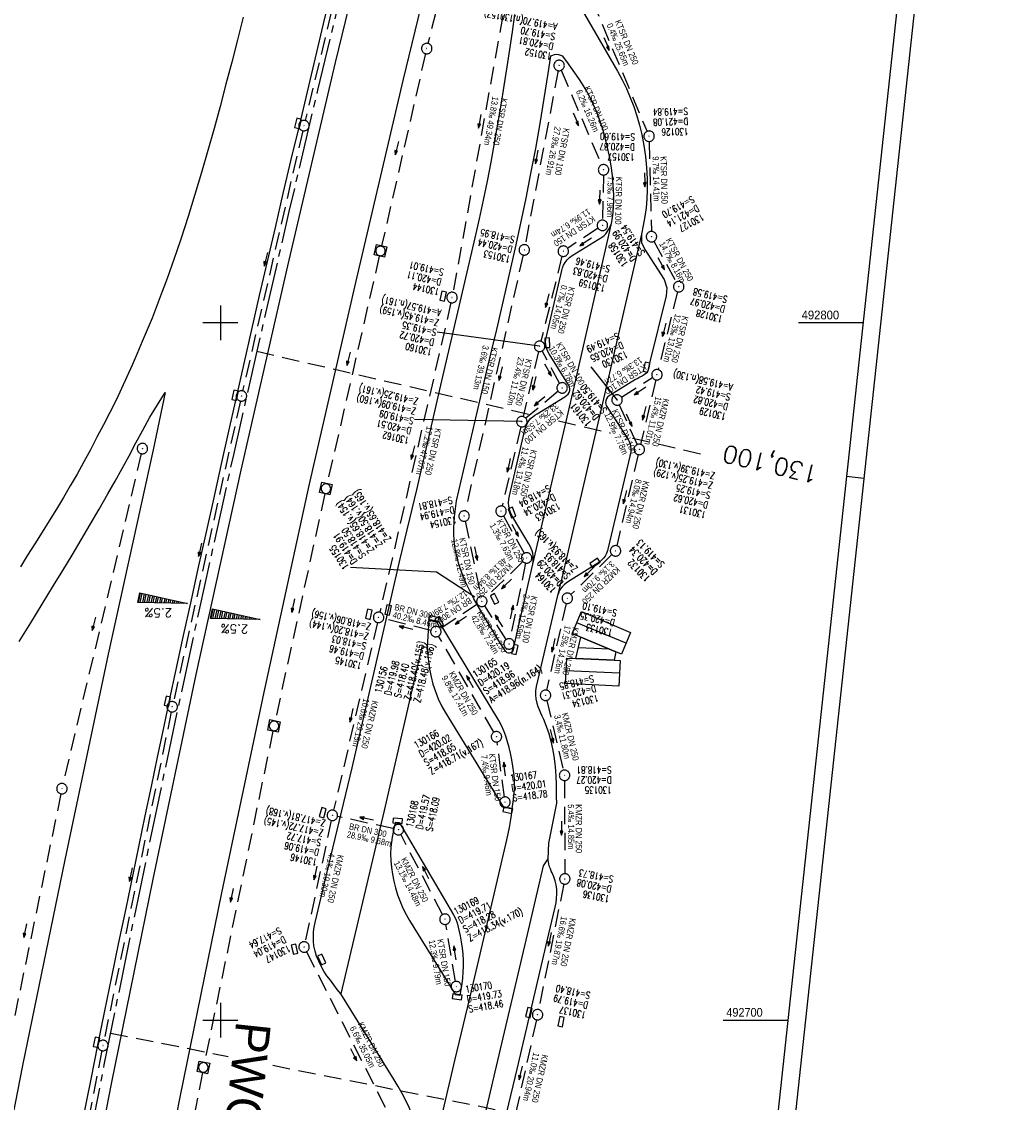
# Model space of a CAD drawing. Header units: millimetres. Extents: x 508849 to 509113, y 492318 to 492995.
# Tile 7 of 9: x 508971 to 509113, y 492688 to 492843. Entities that reach past the tile are written whole.
import ezdxf
from ezdxf.enums import TextEntityAlignment as Align

# ---------------------------------------------------------------- set-up
doc = ezdxf.new("R2010")
doc.units = ezdxf.units.MM
doc.header["$LTSCALE"] = 10
for name, pattern in [('ACHSE', [5.5, 4, -0.5, 0.5, -0.5]), ('LT00', [0]), ('LT17', [0.15, 0.1, -0.05]), ('STRICHLINIE2', [0.375, 0.25, -0.125])]:
    doc.linetypes.add(name, pattern=pattern)
for name, color, linetype in [('-BESCH', 7, 'STRICHLINIE2'), ('-BKAN004', 140, 'LT00'), ('-BSCH004', 5, 'LT00'), ('-Halt-Pfeil', 4, 'LT00'), ('A-TEXT-KILOMETER', 30, 'LT17'), ('AS-BESCHRIFT', 152, 'Continuous'), ('AX-020', 250, 'ACHSE'), ('DFK_BEB_SCHR', 254, 'LT00'), ('DFK_BEBAUUNG', 250, 'LT00'), ('QUER_OST', 11, 'LT00'), ('QUER_WEST', 11, 'LT00'), ('RAHMEN', 250, 'Continuous'), ('V_AFBR_BAB', 250, 'LT00'), ('V_BFBR_BAB', 250, 'LT00'), ('V_KA_MULD', 182, 'LT00'), ('V_KA_PRUF', 182, 'LT00'), ('V_LAGEPLAN', 1, 'LT00'), ('V_RASTER', 250, 'LT00'), ('V_SINKK', 182, 'LT00')]:
    doc.layers.add(name, color=color, linetype=linetype)
doc.styles.add('Haltungsbeschriftung', font='ARIAL.TTF', dxfattribs={"width": 0.75})
doc.styles.add('Kilometrierung', font='romans.shx')
doc.styles.add('ROMANS', font='romans.shx', dxfattribs={"width": 0.8})
doc.styles.add('schachtbeschriftung', font='romans.shx', dxfattribs={"width": 0.75, "height": 0.2})
doc.styles.add('UNIR-O', font='unir_o.shx', dxfattribs={"height": 2.5})

# ---------------------------------------------------------------- blocks, each defined once
blk = doc.blocks.new('SYMB0003')
at = {"color": 0, "linetype": 'ByBlock'}
for p, q in [((-0.015712, 0), (0.010166, 0.012015)), ((0, -0.021257), (-0.015712, 0)), ((0.010166, 0.012015), (0, -0.021257))]:
    blk.add_line(p, q, dxfattribs=at)
for points in [[(-0.031395, 0.499013), (-0.093691, 0.491144), (-0.154509, 0.475528), (-0.21289, 0.452414), (-0.267913, 0.422164), (-0.318712, 0.385257), (-0.364484, 0.342274), (-0.404509, 0.293893), (-0.438154, 0.240877), (-0.464888, 0.184062), (-0.484292, 0.124345), (-0.496058, 0.062667), (-0.5, 0)], [(-0.5, 0), (-0.496058, -0.062667), (-0.484292, -0.124345), (-0.464888, -0.184062), (-0.438154, -0.240877), (-0.404509, -0.293893), (-0.364485, -0.342274), (-0.318712, -0.385257), (-0.267914, -0.422164), (-0.21289, -0.452414), (-0.154509, -0.475529), (-0.093691, -0.491144), (-0.031395, -0.499014), (0.031395, -0.499014)], [(0.5, 0), (0.496057, 0.062667), (0.484292, 0.124345), (0.464888, 0.184062), (0.438153, 0.240877), (0.404509, 0.293893), (0.364484, 0.342274), (0.318712, 0.385257), (0.267913, 0.422164), (0.21289, 0.452414), (0.154509, 0.475528), (0.093691, 0.491144), (0.031395, 0.499013), (-0.031395, 0.499013)], [(0.031395, -0.499014), (0.093691, -0.491144), (0.154509, -0.475529), (0.21289, -0.452414), (0.267914, -0.422164), (0.318712, -0.385257), (0.364485, -0.342274), (0.404509, -0.293893), (0.438154, -0.240877), (0.464889, -0.184062), (0.484292, -0.124345), (0.496058, -0.062667), (0.5, 0)]]:
    blk.add_lwpolyline(points, dxfattribs=at)
blk = doc.blocks.new('SYMB1210')
at = {"color": 0, "linetype": 'ByBlock'}
blk.add_line((0.018815, -0.179014), (0.055623, -0.17119), dxfattribs=at)
for points in [[(-0.2, -0.2), (-0.2, 0.2), (0.2, 0.2), (0.2, -0.2), (-0.2, -0.2)], [(0.018815, 0.179014), (-0.018815, 0.179014), (-0.055623, 0.17119), (-0.09, 0.155885), (-0.120444, 0.133766), (-0.145623, 0.105801), (-0.164438, 0.073213), (-0.176067, 0.037424), (-0.18, 0)], [(-0.18, 0), (-0.176067, -0.037424), (-0.164438, -0.073213), (-0.145623, -0.105801), (-0.120444, -0.133766), (-0.09, -0.155885), (-0.055623, -0.17119), (-0.018815, -0.179014), (0.018815, -0.179014)], [(0.18, 0), (0.176067, 0.037424), (0.164438, 0.073213), (0.145623, 0.105801), (0.120444, 0.133766), (0.09, 0.155885), (0.055623, 0.17119), (0.018815, 0.179014)], [(0.055623, -0.17119), (0.09, -0.155885), (0.120444, -0.133766), (0.145623, -0.105801), (0.164438, -0.073213), (0.176067, -0.037424), (0.18, 0)]]:
    blk.add_lwpolyline(points, dxfattribs=at)
blk = doc.blocks.new('SYMB0652')
at = {"color": 0, "linetype": 'ByBlock'}
blk.add_lwpolyline([(-0.15, -0.075), (0.15, -0.075), (0.15, 0.075), (-0.15, 0.075), (-0.15, -0.075)], dxfattribs=at)
blk = doc.blocks.new('SYMB0070')
at = {"color": 0, "linetype": 'ByBlock'}
for p, q in [((-0.5, 0), (0.2, 0)), ((0.5, 0), (0.2, 0.1)), ((0.2, 0.1), (0.2, 0)), ((0.468, 0), (0.21, 0.086)), ((0.21, 0.086), (0.21, -0.086)), ((0.21, -0.086), (0.468, 0)), ((0.22, -0.072), (0.437, 0)), ((0.23, -0.058), (0.405, 0)), ((0.24, -0.045), (0.374, 0)), ((0.342, 0), (0.25, 0.031)), ((0.25, 0.031), (0.25, -0.031)), ((0.25, -0.031), (0.342, 0)), ((0.26, -0.017), (0.31, 0)), ((0.27, -0.003), (0.279, 0))]:
    blk.add_line(p, q, dxfattribs=at)
for points in [[(0.2, 0), (0.2, -0.1), (0.5, 0)], [(0.437, 0), (0.22, 0.072), (0.22, -0.072)], [(0.405, 0), (0.23, 0.058), (0.23, -0.058)], [(0.374, 0), (0.24, 0.045), (0.24, -0.045)], [(0.31, 0), (0.26, 0.017), (0.26, -0.017)], [(0.279, 0), (0.27, 0.003), (0.27, -0.003)]]:
    blk.add_lwpolyline(points, dxfattribs=at)

msp = doc.modelspace()

# ---------------------------------------------------------------- linework, layer by layer
at = {"layer": '-BESCH'}
for p, q in [((509021.19, 492866.43), (509012.14, 492829)), ((509035.35, 492862.77), (509029.76, 492840.06)), ((509041.82, 492851.46), (509033.35, 492804.37)), ((509051.83, 492849.72), (509061.17, 492827.45)), ((509029.41, 492838.6), (509023.11, 492811.04)), ((509048.42, 492836.16), (509043.7, 492811.19)), ((509048.86, 492836.21), (509054.64, 492822.63)), ((509011.8, 492827.55), (509003.19, 492790.25)), ((509061.48, 492826.01), (509061.79, 492813.1)), ((509054.91, 492821.19), (509054.78, 492814.73)), ((509054.14, 492813.57), (509049.78, 492810.68)), ((509062.16, 492811.69), (509065.35, 492805.84)), ((509043.4, 492809.73), (509035.11, 492773.02)), ((509022.78, 492809.58), (509015.3, 492776.95)), ((509048.97, 492809.54), (509045.95, 492797.35)), ((509065.53, 492804.45), (509062.77, 492793.28)), ((509033.05, 492802.9), (509022.85, 492758.49)), ((509045.59, 492795.9), (509043.4, 492786.56)), ((509048.63, 492791.33), (509046.12, 492795.97)), ((509057.5, 492789.33), (509061.95, 492792.15)), ((509062.41, 492791.82), (509060.24, 492782.57)), ((509048.42, 492790.19), (509043.8, 492786.31)), ((509002.86, 492788.79), (508993.26, 492745.67)), ((509057.18, 492788.24), (509059.76, 492782.52)), ((509043.05, 492785.1), (509040.41, 492773.72)), ((508988.64, 492781.24), (508977.45, 492733.93)), ((509059.89, 492781.11), (509056.82, 492768.03)), ((509014.97, 492775.48), (509007.84, 492742.92)), ((509035.1, 492771.55), (509037.33, 492760.79)), ((509040.6, 492772.33), (509043.54, 492766.95)), ((509056.11, 492766.77), (509050.26, 492761.02)), ((509043.36, 492765.77), (509038.02, 492760.58)), ((509043.75, 492765.56), (509041.53, 492754.69)), ((509036.86, 492759.65), (509031.52, 492756.13)), ((509040.97, 492754.59), (509037.89, 492759.43)), ((509049.56, 492759.77), (509046.77, 492747.32)), ((509022.51, 492757.03), (509016.22, 492730.1)), ((509030.17, 492755.9), (509023.41, 492757.58)), ((509039.21, 492741.29), (509031.27, 492755.07)), ((509046.78, 492745.86), (509049.17, 492735.84)), ((508992.94, 492744.2), (508983.31, 492697.1)), ((509007.52, 492741.46), (508997.71, 492693.97)), ((509040.71, 492732), (509039.68, 492739.9)), ((509049.34, 492734.36), (509049.37, 492721.01)), ((508977.13, 492732.47), (508969.27, 492694.72)), ((509024.77, 492727.48), (509016.78, 492729.21)), ((509015.89, 492728.64), (509012.15, 492711.24)), ((509031.85, 492715.15), (509025.85, 492726.66)), ((509049.23, 492719.53), (509045.62, 492701.51)), ((509033.69, 492705.56), (509032.32, 492713.74)), ((509012.33, 492709.83), (509027.48, 492679.89)), ((509045.31, 492700.05), (509041.08, 492681.07)), ((508983.01, 492695.63), (508973.74, 492647.91)), ((508997.42, 492692.49), (508988.25, 492645.11))]:
    msp.add_line(p, q, dxfattribs=at)
at = {"layer": '-BSCH004'}
for p, q in [((509045.76, 492796.63), (509031.06, 492798.66)), ((509053.12, 492793.68), (509056.87, 492788.93)), ((509043.22, 492785.83), (509027.84, 492786.12)), ((509031, 492764.25), (509018.66, 492764.89)), ((509036.49, 492760.64), (509031, 492764.25))]:
    msp.add_line(p, q, dxfattribs=at)
at = {"layer": 'A-TEXT-KILOMETER', "ltscale": 2.5}
for p, q in [((509005.21, 492795.92), (509045.32, 492786.66)), ((509048.49, 492785.93), (509055.93, 492784.21)), ((509059.1, 492783.48), (509069.47, 492781.09)), ((508984.22, 492698.15), (509001.11, 492694.81)), ((509007.52, 492693.53), (509048.92, 492685.33))]:
    msp.add_line(p, q, dxfattribs=at)
at = {"layer": 'AX-020', "ltscale": 0.2, "flags": 128}
msp.add_lwpolyline([(509048.58, 492968.5), (509044.81, 492954.72), (509040.17, 492937.45), (509035.6, 492920.15), (509031.11, 492902.84), (509026.7, 492885.5), (509022.37, 492868.15), (509018.11, 492850.77), (509013.93, 492833.38), (509009.83, 492815.97), (509005.81, 492798.54), (509001.86, 492781.09), (508997.99, 492763.62), (508994.2, 492746.14), (508990.49, 492728.64), (508986.86, 492711.12), (508983.31, 492693.59), (508979.83, 492676.05), (508976.43, 492658.48), (508973.11, 492640.9), (508969.87, 492623.31), (508966.71, 492605.7), (508963.63, 492588.08), (508960.62, 492570.45), (508957.7, 492552.8), (508954.85, 492535.14), (508952.09, 492517.47), (508949.4, 492499.78), (508946.79, 492482.09), (508944.26, 492464.38), (508941.81, 492446.66), (508939.44, 492428.93), (508938.56, 492422.14)], dxfattribs=at)
at = {"layer": 'DFK_BEB_SCHR'}
for p, q in [((509058.15, 492754.07), (509051.11, 492757)), ((509055.77, 492753.18), (509051.3, 492753.38)), ((509057.2, 492749.74), (509049.56, 492750.1))]:
    msp.add_line(p, q, dxfattribs=at)
at = {"layer": 'DFK_BEBAUUNG'}
for points in [[(509056.7, 492752.8), (509051.65, 492754.9), (509050.45, 492755.4), (509051.77, 492758.6), (509058.8, 492755.6), (509057.48, 492752.47), (509056.7, 492752.8)], [(509056.46, 492751.62), (509050.95, 492751.86), (509051.65, 492754.9), (509056.7, 492752.8), (509056.46, 492751.62)], [(509057.11, 492747.9), (509049.48, 492748.26), (509049.65, 492751.92), (509050.95, 492751.86), (509056.46, 492751.62), (509057.29, 492751.58), (509057.11, 492747.9)]]:
    msp.add_lwpolyline(points, dxfattribs=at)
at = {"layer": 'QUER_OST'}
for p, q in [((508998.91, 492758.96), (508998.61, 492757.6)), ((508998.91, 492757.6), (508999.2, 492758.9)), ((508999.49, 492758.83), (508999.22, 492757.59)), ((508999.53, 492757.59), (508999.79, 492758.77)), ((509000.08, 492758.7), (508999.83, 492757.58)), ((509000.14, 492757.57), (509000.37, 492758.64)), ((509000.67, 492758.57), (509000.44, 492757.57)), ((509000.75, 492757.56), (509000.96, 492758.51)), ((509001.25, 492758.45), (509001.06, 492757.56)), ((509001.36, 492757.55), (509001.54, 492758.38)), ((509001.84, 492758.32), (509001.67, 492757.55)), ((509001.97, 492757.54), (509002.13, 492758.25)), ((509002.42, 492758.19), (509002.28, 492757.53)), ((509002.59, 492757.53), (509002.72, 492758.12)), ((509003.01, 492758.06), (509002.89, 492757.52)), ((509003.2, 492757.52), (509003.3, 492758)), ((509003.6, 492757.93), (509003.5, 492757.51)), ((509003.81, 492757.5), (509003.89, 492757.87)), ((509004.18, 492757.8), (509004.11, 492757.5)), ((509004.42, 492757.49), (509004.47, 492757.74)), ((509004.77, 492757.67), (509004.73, 492757.49)), ((509005.03, 492757.48), (509005.06, 492757.61)), ((509005.35, 492757.54), (509005.34, 492757.48)), ((509005.64, 492757.47), (509005.65, 492757.48))]:
    msp.add_line(p, q, dxfattribs=at)
msp.add_lwpolyline([(508998.56, 492757.6), (508998.86, 492758.97), (509005.7, 492757.47), (508998.56, 492757.6)], dxfattribs=at)
at = {"layer": 'QUER_WEST'}
for p, q in [((508988.49, 492761.25), (508988.19, 492759.89)), ((508988.5, 492759.88), (508988.79, 492761.18)), ((508989.08, 492761.12), (508988.81, 492759.88)), ((508989.11, 492759.87), (508989.37, 492761.05)), ((508989.67, 492760.99), (508989.42, 492759.87)), ((508989.72, 492759.86), (508989.96, 492760.93)), ((508990.25, 492760.86), (508990.03, 492759.86)), ((508990.34, 492759.85), (508990.54, 492760.8)), ((508990.84, 492760.73), (508990.64, 492759.84)), ((508990.95, 492759.84), (508991.13, 492760.67)), ((508991.42, 492760.6), (508991.25, 492759.83)), ((508991.56, 492759.83), (508991.72, 492760.54)), ((508992.01, 492760.48), (508991.87, 492759.82)), ((508992.17, 492759.82), (508992.3, 492760.41)), ((508992.6, 492760.35), (508992.48, 492759.81)), ((508992.78, 492759.8), (508992.89, 492760.28)), ((508993.18, 492760.22), (508993.09, 492759.8)), ((508993.39, 492759.79), (508993.47, 492760.15)), ((508993.77, 492760.09), (508993.7, 492759.79)), ((508994.01, 492759.78), (508994.06, 492760.02)), ((508994.35, 492759.96), (508994.31, 492759.78)), ((508994.62, 492759.77), (508994.65, 492759.9)), ((508994.94, 492759.83), (508994.92, 492759.76)), ((508995.23, 492759.76), (508995.23, 492759.77))]:
    msp.add_line(p, q, dxfattribs=at)
msp.add_lwpolyline([(508988.14, 492759.89), (508988.44, 492761.26), (508995.28, 492759.76), (508988.14, 492759.89)], dxfattribs=at)
at = {"layer": 'RAHMEN'}
msp.add_line((509089.76, 492777.99), (509092.24, 492777.72), dxfattribs=at)
at = {"layer": 'RAHMEN', "flags": 128}
for points in [[(509042.7, 492317.88), (508848.82, 492338.77), (508919.52, 492994.98), (509113.4, 492974.09)], [(509109.58, 492961.93), (509050.12, 492410.12), (508861.21, 492430.47), (508920.67, 492982.28)]]:
    msp.add_lwpolyline(points, close=True, dxfattribs=at)
at = {"layer": 'V_AFBR_BAB'}
for points in [[(509045.18, 492893.25), (509045.4, 492906.73), (509045.54, 492912.32), (509040.56, 492893.14), (509033.28, 492864.08), (509026.19, 492834.95), (509019.39, 492805.8), (509012.69, 492776.69), (509006.3, 492747.46), (509006.22, 492747.03), (509006.03, 492746.13), (509000.17, 492718.26), (508994.16, 492688.94), (508988.4, 492659.54), (508982.89, 492630.2), (508977.57, 492600.74), (508971.81, 492567.46), (508975.14, 492574.52), (508977.62, 492580.03)], [(509051.14, 492846.08), (509056.93, 492836.07), (509057.6, 492834.85), (509058.21, 492833.6), (509058.76, 492832.32), (509059.25, 492831.02), (509059.69, 492829.7), (509060.07, 492828.35), (509060.4, 492827), (509060.71, 492825.43), (509060.95, 492823.85), (509061.11, 492822.26), (509061.19, 492820.67), (509061.19, 492819.07), (509061.13, 492817.79), (509061.02, 492816.51), (509060.85, 492815.23), (509060.63, 492813.97), (509060.36, 492812.71), (509054.9, 492789.1), (509048.9, 492763.18), (509048.34, 492760.88), (509045.28, 492747.83), (509045.18, 492747.25), (509045.17, 492746.66), (509045.23, 492746.06), (509045.36, 492745.48), (509045.51, 492745), (509045.69, 492744.54), (509045.89, 492744.08), (509046.1, 492743.62), (509046.3, 492743.17), (509046.72, 492742.14), (509047.07, 492741.09), (509047.37, 492740.02), (509047.61, 492738.93), (509047.8, 492737.84), (509047.95, 492736.74), (509048.03, 492735.8), (509048.09, 492734.86), (509048.13, 492733.92), (509048.15, 492732.98), (509048.16, 492732.04), (509048.17, 492731.1), (509047.04, 492725.36), (509046.96, 492723.14)], [(509017.28, 492703.77), (509016.76, 492704.41), (509016.25, 492705.06), (509015.76, 492705.72), (509015.28, 492706.38), (509014.84, 492707.05), (509014.45, 492707.74), (509014.1, 492708.44), (509013.8, 492709.16), (509013.57, 492709.9), (509013.41, 492710.66), (509013.34, 492711.32), (509013.33, 492712), (509013.36, 492712.69), (509013.45, 492713.36), (509013.58, 492714.03), (509015.83, 492723.47), (509018.89, 492736.19), (509025.78, 492766.16), (509028.14, 492776.06), (509031.76, 492791.7), (509036.53, 492812.19), (509037.15, 492814.9), (509037.73, 492817.6), (509038.28, 492820.32), (509038.8, 492823.04), (509039.3, 492825.76), (509039.78, 492828.49), (509040.24, 492831.23), (509040.68, 492833.96), (509041.11, 492836.7), (509041.5, 492839.21), (509041.87, 492841.71), (509042.22, 492844.22)], [(509040.73, 492753.16), (509039.94, 492754.42), (509039.16, 492755.68), (509038.38, 492756.94), (509037.62, 492758.22), (509036.87, 492759.5), (509036.35, 492760.43), (509035.85, 492761.38), (509035.38, 492762.33), (509034.95, 492763.31), (509034.55, 492764.3), (509034.19, 492765.38), (509033.9, 492766.47), (509033.67, 492767.59), (509033.52, 492768.71), (509033.45, 492769.84), (509033.45, 492770.61), (509033.49, 492771.39), (509033.55, 492772.16), (509033.64, 492772.94), (509033.73, 492773.71), (509033.84, 492774.49), (509037.51, 492790.26), (509038.22, 492793.18), (509038.92, 492796.11), (509039.62, 492799.03), (509040.31, 492801.96), (509040.99, 492804.89), (509041.66, 492807.82), (509042.31, 492810.76), (509043.08, 492814.31), (509043.82, 492817.87), (509044.52, 492821.43), (509045.2, 492825), (509045.84, 492828.58), (509046.44, 492832.16), (509047, 492835.74), (509047.38, 492838.28)], [(509042.05, 492753.49), (509044.78, 492765.41), (509050.56, 492790.13), (509056.05, 492814.24), (509056.21, 492815.04), (509056.31, 492815.85), (509056.37, 492816.67), (509056.4, 492817.49), (509056.39, 492818.31), (509056.33, 492819.72), (509056.2, 492821.13), (509056.01, 492822.53), (509055.76, 492823.92), (509055.47, 492825.31), (509055.16, 492826.55), (509054.81, 492827.78), (509054.41, 492829), (509053.97, 492830.19), (509053.46, 492831.36), (509052.9, 492832.5), (509052.43, 492833.37), (509051.91, 492834.22), (509051.37, 492835.05), (509050.81, 492835.87), (509050.24, 492836.68), (509049.65, 492837.48), (509049.05, 492838.28)], [(509047.38, 492838.28), (509047.65, 492838.4), (509047.92, 492838.49), (509048.2, 492838.52), (509048.48, 492838.49), (509048.77, 492838.4), (509049.05, 492838.28)], [(508985.06, 492788.92), (508984.14, 492787.14), (508983.23, 492785.36), (508982.3, 492783.58), (508981.36, 492781.81), (508980.41, 492780.05), (508979.44, 492778.31), (508978.47, 492776.62), (508977.48, 492774.94), (508976.48, 492773.27), (508975.47, 492771.61), (508974.44, 492769.96), (508973.4, 492768.31), (508972.36, 492766.66), (508971.32, 492765.02)], [(508985.9, 492779.12), (508986.9, 492780.95), (508987.89, 492782.78), (508988.88, 492784.62), (508989.86, 492786.46)], [(508971.17, 492754.31), (508972.82, 492756.97), (508974.46, 492759.65), (508976.09, 492762.32), (508977.41, 492764.5), (508978.73, 492766.68), (508980.04, 492768.87), (508981.33, 492771.06), (508982.61, 492773.26), (508983.88, 492775.47), (508984.9, 492777.29), (508985.9, 492779.12)], [(509029.86, 492757.44), (509029.64, 492753.44), (509028.86, 492753.53), (509023.47, 492730.08), (509017.28, 492703.77)], [(509030.03, 492678.89), (509033.67, 492694.4), (509035.77, 492703.18), (509037.75, 492711.71), (509041.07, 492725.86), (509041.26, 492726.74), (509041.43, 492727.62), (509041.58, 492728.51), (509041.72, 492729.4), (509041.85, 492730.29), (509041.94, 492730.96), (509042.02, 492731.63), (509042.09, 492732.29), (509042.14, 492732.96), (509042.16, 492733.63), (509042.14, 492734.56), (509042.06, 492735.49), (509041.93, 492736.42), (509041.76, 492737.35), (509041.57, 492738.28), (509041.38, 492739.1), (509041.16, 492739.91), (509040.92, 492740.71), (509040.63, 492741.49), (509040.29, 492742.25), (509039.9, 492742.98), (509031.35, 492757.1), (509029.9, 492757.48)], [(509042.05, 492753.49), (509042.03, 492753.29), (509041.99, 492753.1), (509041.91, 492752.93), (509041.79, 492752.78), (509041.63, 492752.68), (509041.45, 492752.62), (509041.29, 492752.63), (509041.13, 492752.67), (509041, 492752.76), (509040.89, 492752.87), (509040.8, 492753.01), (509040.73, 492753.16)], [(509046.96, 492723.14), (509046.26, 492722.13), (509043.99, 492712.28), (509039.53, 492693.42), (509035.64, 492676.81)]]:
    msp.add_lwpolyline(points, dxfattribs=at)
at = {"layer": 'V_BFBR_BAB'}
for p, q in [((509025.68, 492728.32), (509025.09, 492728.36)), ((509034.32, 492703.55), (509033.72, 492703.64))]:
    msp.add_line(p, q, dxfattribs=at)
for points in [[(508957.74, 492543.27), (508962.61, 492572.99), (508967.72, 492602.51), (508973.04, 492631.95), (508978.63, 492661.45), (508984.38, 492690.87), (508990.35, 492720.21), (508996.54, 492749.59), (509002.97, 492778.87), (509009.65, 492808.16), (509016.5, 492837.33), (509023.59, 492866.41)], [(509015.93, 492847.74), (509014.75, 492842.87), (509013.58, 492837.99), (509012.42, 492833.13), (509011.27, 492828.26), (509010.11, 492823.4), (509008.97, 492818.54), (509007.83, 492813.67), (509006.7, 492808.8), (509005.58, 492803.93), (509004.47, 492799.06), (509003.37, 492794.19), (509002.27, 492789.31), (509001.18, 492784.44), (509000.08, 492779.56), (508998.99, 492774.69), (508997.91, 492769.81), (508996.82, 492764.94), (508995.75, 492760.06), (508994.68, 492755.18), (508993.62, 492750.3), (508992.72, 492746.1), (508991.83, 492741.91), (508990.94, 492737.71), (508990.06, 492733.5), (508989.18, 492729.3), (508988.31, 492725.1), (508987.43, 492720.9), (508986.42, 492716.01), (508985.41, 492711.12), (508984.4, 492706.23), (508983.39, 492701.34), (508982.4, 492696.44), (508981.41, 492691.55), (508980.24, 492685.67)], [(509003.26, 492843.85), (509002.44, 492840.59), (509001.63, 492837.4), (509000.8, 492834.22), (508999.95, 492831.04), (508999.09, 492827.87), (508998.2, 492824.7), (508997.28, 492821.54), (508996.33, 492818.39), (508995.36, 492815.25), (508994.35, 492812.12), (508993.7, 492810.2), (508993.05, 492808.28), (508992.37, 492806.37), (508991.67, 492804.47), (508990.95, 492802.57), (508990.21, 492800.69), (508989.51, 492798.99), (508988.8, 492797.3), (508988.07, 492795.61), (508987.33, 492793.94), (508986.58, 492792.26), (508985.82, 492790.59), (508985.06, 492788.92)], [(508989.86, 492786.46), (508992.1, 492790), (508990.36, 492781.77), (508983.89, 492752.49), (508977.68, 492723.01), (508971.62, 492693.51), (508965.84, 492663.99), (508960.3, 492634.4), (508954.92, 492604.76), (508949.85, 492575.1), (508944.99, 492545.42), (508940.31, 492515.67), (508935.88, 492486.06), (508935.13, 492491.65)], [(509029.63, 492753.4), (509029.7, 492752.63), (509029.77, 492751.86), (509029.87, 492751.09), (509029.98, 492750.33), (509030.2, 492749.25), (509030.47, 492748.18), (509030.82, 492747.13), (509031.23, 492746.1), (509031.7, 492745.1), (509032.24, 492744.15), (509040.53, 492730.59), (509041.85, 492730.29)], [(509025.09, 492728.36), (509024.92, 492727.66), (509024.76, 492726.96), (509024.62, 492726.25), (509024.51, 492725.55), (509024.43, 492724.83), (509024.39, 492723.86), (509024.42, 492722.88), (509024.51, 492721.9), (509024.67, 492720.92), (509024.87, 492719.95), (509025.12, 492718.96), (509025.41, 492717.98), (509025.76, 492717.01), (509026.16, 492716.07), (509026.61, 492715.16), (509027.11, 492714.28), (509033.72, 492703.64)], [(509025.68, 492728.32), (509033.41, 492715.13), (509033.7, 492714.56), (509033.92, 492713.97), (509034.11, 492713.36), (509034.25, 492712.74), (509034.38, 492712.1), (509034.53, 492711.22), (509034.66, 492710.34), (509034.75, 492709.46), (509034.81, 492708.58), (509034.81, 492707.7), (509034.77, 492706.87), (509034.69, 492706.04), (509034.59, 492705.21), (509034.46, 492704.38), (509034.32, 492703.55)], [(509029.03, 492679.08), (509028.93, 492679.96), (509028.83, 492680.84), (509028.71, 492681.71), (509028.58, 492682.58), (509028.41, 492683.44), (509028.21, 492684.3), (509027.89, 492685.37), (509027.5, 492686.43), (509027.07, 492687.47), (509026.58, 492688.5), (509026.05, 492689.5), (509025.5, 492690.48), (509024.91, 492691.45), (509017.28, 492703.77)]]:
    msp.add_lwpolyline(points, dxfattribs=at)
at = {"layer": 'V_LAGEPLAN'}
for points in [[(509044.78, 492765.41), (509044.82, 492765.8), (509044.85, 492766.19), (509044.85, 492766.57), (509044.8, 492766.95), (509044.7, 492767.31), (509044.56, 492767.65), (509044.39, 492767.99), (509044.21, 492768.31), (509041.78, 492772.35), (509041.57, 492772.78), (509041.43, 492773.23), (509041.35, 492773.7), (509041.32, 492774.2), (509041.34, 492774.7), (509041.43, 492775.2), (509043.64, 492784.67), (509043.77, 492785.13), (509043.97, 492785.56), (509044.22, 492785.96), (509044.48, 492786.26), (509044.77, 492786.52), (509045.09, 492786.76), (509045.42, 492786.97), (509049.39, 492789.4), (509049.63, 492789.57), (509049.84, 492789.78), (509050, 492790.02), (509050.1, 492790.28), (509050.1, 492790.53), (509050.05, 492790.79), (509049.95, 492791.04), (509049.82, 492791.27), (509047.15, 492795.53), (509046.91, 492795.96), (509046.74, 492796.42), (509046.64, 492796.9), (509046.63, 492797.28), (509046.66, 492797.66), (509046.73, 492798.03), (509048.94, 492807.5), (509049.05, 492807.9), (509049.21, 492808.29), (509049.41, 492808.66), (509049.71, 492809.04), (509050.06, 492809.38), (509050.45, 492809.67), (509054.77, 492812.34), (509055.03, 492812.53), (509055.25, 492812.77), (509055.44, 492813.03), (509055.67, 492813.42), (509055.87, 492813.83), (509056.05, 492814.24)], [(509060.36, 492812.71), (509060.36, 492811.53), (509060.84, 492810.49), (509063.6, 492806.22), (509064, 492805), (509063.9, 492803.86), (509061.56, 492794.41), (509061.5, 492794.13), (509061.46, 492793.84), (509061.4, 492793.55), (509061.33, 492793.28), (509061.22, 492793.03), (509061.02, 492792.77), (509060.77, 492792.55), (509060.47, 492792.36), (509060.15, 492792.19), (509059.83, 492792.02), (509059.53, 492791.85), (509055.74, 492789.53), (509055.52, 492789.35), (509055.36, 492789.1), (509055.25, 492788.82), (509055.22, 492788.58), (509055.24, 492788.35), (509055.32, 492788.15), (509058.28, 492783.56), (509058.45, 492783.27), (509058.61, 492782.96), (509058.73, 492782.63), (509058.81, 492782.3), (509058.84, 492781.95), (509058.83, 492781.59), (509058.78, 492781.23), (509058.71, 492780.88), (509055.59, 492767.75), (509055.48, 492767.34), (509055.33, 492766.94), (509055.14, 492766.56), (509054.92, 492766.26), (509054.67, 492765.99), (509054.39, 492765.74), (509054.09, 492765.53), (509049.92, 492762.89), (509049.59, 492762.68), (509049.28, 492762.43), (509049, 492762.16), (509048.76, 492761.86), (509048.59, 492761.55), (509048.46, 492761.22), (509048.34, 492760.88)], [(509039.87, 492681.85), (509042.55, 492692.98), (509046.87, 492711.36), (509047.99, 492716.2), (509048.12, 492716.83), (509048.2, 492717.47), (509048.23, 492718.12), (509048.21, 492718.76), (509048.13, 492719.39), (509047.98, 492719.98), (509047.79, 492720.55), (509047.55, 492721.11), (509047.43, 492721.39), (509047.31, 492721.68), (509047.2, 492721.97), (509047.1, 492722.35), (509047.02, 492722.75), (509046.96, 492723.14)]]:
    msp.add_lwpolyline(points, dxfattribs=at)
at = {"layer": 'V_RASTER'}
for p, q in [((509000, 492802.5), (509000, 492797.5)), ((509002.5, 492800), (508997.5, 492800)), ((509092.13, 492800), (509082.88, 492800)), ((509000, 492702.5), (509000, 492697.5)), ((508997.5, 492700), (509002.5, 492700)), ((509072.1, 492700), (509081.35, 492700))]:
    msp.add_line(p, q, dxfattribs=at)

# ---------------------------------------------------------------- block references
at = {"layer": '-Halt-Pfeil', "yscale": 1.999999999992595, "zscale": 2}
for p, xscale, rotation in [((509055.37, 492839.97), 2.000000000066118, 292.7697385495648), ((509037.17, 492828.9), 2.000000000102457, 259.7938485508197), ((509050.97, 492829.17), 2.000000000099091, 292.8503185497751), ((509025.29, 492825.04), 2.000000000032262, 257.1382385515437), ((509045.34, 492823.79), 1.999999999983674, 259.2922885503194), ((509060.83, 492820.5), 2.000000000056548, 271.3483685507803), ((509054.38, 492818.02), 1.999999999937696, 268.846868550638), ((509052.35, 492811.59), 2.000000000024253, 213.4790285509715), ((509006.52, 492809.12), 1.999999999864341, 256.9972685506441), ((509063.21, 492808.48), 2.000000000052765, 298.5879385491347), ((509046.85, 492803.17), 2.000000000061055, 256.0629485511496), ((509063.6, 492799), 1.999999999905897, 256.112398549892), ((509018.36, 492794.84), 1.999999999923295, 257.0853185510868), ((509046.97, 492793.22), 2.000000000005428, 298.8503185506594), ((509040.16, 492792.7), 2.0000000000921, 257.2753185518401), ((509045, 492791.32), 1.99999999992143, 256.7612985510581), ((509045.77, 492788.76), 2.000000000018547, 220.0224785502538), ((509060.16, 492790.21), 1.999999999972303, 212.8503185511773), ((509060.75, 492787.03), 1.99999999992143, 256.7612985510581), ((509058.6, 492786.06), 1.999999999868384, 294.2671085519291), ((509027.59, 492781.39), 2.000000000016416, 257.0675485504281), ((509041.33, 492779.56), 2.000000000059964, 256.9230985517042), ((509057.99, 492775), 1.999999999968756, 256.7860285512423), ((509042.28, 492770.23), 2.000000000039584, 298.6277585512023), ((508997.08, 492767.45), 1.999999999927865, 257.4479485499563), ((509036.65, 492766.92), 1.999999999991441, 281.7400785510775), ((509052.85, 492764.3), 1.999999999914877, 224.4897985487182), ((509041.01, 492762.56), 1.999999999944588, 224.1795185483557), ((509010.43, 492759.42), 1.999999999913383, 257.6449085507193), ((509041.8, 492758.53), 1.999999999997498, 78.85031855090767), ((508981.84, 492756.84), 1.999999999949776, 256.6975385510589), ((509034.47, 492757.32), 2.000000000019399, 213.3523185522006), ((509039.93, 492757.25), 1.999999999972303, 122.8503185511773), ((509026.62, 492756.25), 1.999999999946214, 166.0733385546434), ((509047.73, 492753.77), 2.000000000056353, 257.3459985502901), ((509035.79, 492748.54), 1.999999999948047, 119.9473685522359), ((509018.78, 492743.7), 1.99999999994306, 256.8562985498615), ((509047.5, 492740.72), 1.999999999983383, 283.3912285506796), ((509040.75, 492736.02), 2.000000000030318, 97.40903855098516), ((509020.96, 492728.88), 2.000000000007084, 167.7538185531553), ((509048.9, 492727.52), 2.000000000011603, 270.1472585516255), ((508987.15, 492720.85), 1.999999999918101, 258.4393285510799), ((509013.62, 492721.1), 1.999999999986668, 257.8630985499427), ((509029.43, 492721.14), 2.000000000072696, 117.5132185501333), ((509001.64, 492717.91), 2.000000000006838, 258.3269285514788), ((508972.01, 492712.82), 2.000000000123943, 258.2388985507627), ((509047.21, 492711.6), 1.99999999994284, 258.6606385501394), ((509033.64, 492709.66), 1.999999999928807, 99.49068855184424), ((509019.1, 492695.07), 1.999999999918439, 296.8313785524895), ((509043.03, 492692.41), 1.999999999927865, 257.4479485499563)]:
    msp.add_blockref('SYMB0070', p, dxfattribs=dict(at, xscale=xscale, rotation=rotation))
at = {"layer": 'V_KA_MULD', "yscale": 3.79999999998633, "zscale": 3.8}
for p, xscale, rotation in [((509022.95, 492810.31), 3.800000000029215, 347.7315767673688), ((509015.13, 492776.22), 3.800000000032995, 167.3078723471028), ((509007.68, 492742.19), 3.799999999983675, 77.67287297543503), ((508997.56, 492693.23), 3.79999999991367, 257.849900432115)]:
    msp.add_blockref('SYMB1210', p, dxfattribs=dict(at, xscale=xscale, rotation=rotation))
at = {"layer": 'V_KA_PRUF', "xscale": 1.500000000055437, "yscale": 1.499999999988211, "zscale": 1.5, "rotation": 263.8503185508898}
for p in [(509029.58, 492839.33), (509048.56, 492836.9), (509011.97, 492828.28), (509061.46, 492826.76), (509054.93, 492821.94), (509054.77, 492813.98), (509061.8, 492812.35), (509043.56, 492810.46), (509049.15, 492810.27), (509065.71, 492805.18), (509033.21, 492803.63), (509045.76, 492796.63), (509062.59, 492792.55), (509048.99, 492790.67), (509003.02, 492789.52), (509056.87, 492788.93), (509043.22, 492785.83), (508988.81, 492781.97), (509060.06, 492781.84), (509034.94, 492772.29), (509040.24, 492772.99), (509056.65, 492767.3), (509043.9, 492766.29), (509037.48, 492760.06), (509049.73, 492760.5), (509022.68, 492757.76), (509030.89, 492755.72), (509041.38, 492753.96), (509046.61, 492746.59), (508993.09, 492744.94), (509039.58, 492740.64), (509049.34, 492735.11), (508977.28, 492733.2), (509040.8, 492731.26), (509016.05, 492729.37), (509025.51, 492727.32), (509049.38, 492720.26), (509032.19, 492714.48), (509011.99, 492710.5), (509033.81, 492704.82), (509045.47, 492700.78), (508983.16, 492696.37)]:
    msp.add_blockref('SYMB0003', p, dxfattribs=at)
at = {"layer": 'V_SINKK', "yscale": 4.500000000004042, "zscale": 4.5}
for p, xscale, rotation in [((509011.13, 492828.59), 4.500000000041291, 76.50288482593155), ((509031.94, 492803.82), 4.499999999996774, 78.57407421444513), ((509046.85, 492797.14), 4.500000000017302, 91.61703673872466), ((509061.08, 492793.64), 4.499999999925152, 78.35568014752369), ((509002.11, 492789.61), 4.499999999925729, 77.99234473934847), ((509041.8, 492772.8), 4.500000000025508, 111.4465425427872), ((509053.7, 492765.58), 4.500000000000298, 32.64022318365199), ((509039.3, 492760.41), 4.499999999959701, 115.9829225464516), ((509021.29, 492758.21), 4.499999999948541, 257.3540747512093), ((509024.05, 492758.82), 4.499999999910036, 76.86137336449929), ((509030.59, 492757.54), 4.499999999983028, 344.6412534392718), ((509031.37, 492757.12), 4.50000000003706, 298.8051626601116), ((509042.22, 492753.16), 4.500000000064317, 76.92341020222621), ((508992.4, 492745.75), 4.499999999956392, 78.35761654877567), ((509014.67, 492729.77), 4.499999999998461, 74.53676023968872), ((509041.21, 492730.11), 4.50000000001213, 166.9414069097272), ((509025.41, 492728.59), 4.500000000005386, 355.7504872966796), ((509010.64, 492710.18), 4.4999999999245, 102.8378101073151), ((509014.51, 492708.71), 4.500000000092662, 114.7415878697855), ((509033.96, 492703.34), 4.500000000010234, 351.8591003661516), ((509044.23, 492701.09), 4.500000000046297, 76.5209238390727), ((509048.84, 492699.79), 4.499999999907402, 78.5221063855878), ((508982.24, 492696.84), 4.499999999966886, 258.0158752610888)]:
    msp.add_blockref('SYMB0652', p, dxfattribs=dict(at, xscale=xscale, rotation=rotation))

# ---------------------------------------------------------------- texts
at = {"layer": '-BKAN004', "style": 'Haltungsbeschriftung'}
for s, rotation, width, p in [('0.4‰ 25.65m', 292.7697, 0.75, (509055.34, 492842.72)), ('KTSR DN 250', 292.7697, 0.75, (509056.52, 492843.22)), ('6.2‰ 16.26m', 293.2923, 0.75, (509050.94, 492833.2)), ('KTSR DN 100', 293.2923, 0.75, (509052.11, 492833.71)), ('13.8‰ 49.34m', 259.7939, 0.75, (509039.01, 492832.51)), ('KTSR DN 250', 259.7939, 0.75, (509040.27, 492832.28)), ('27.9‰ 26.91m', 259.2923, 0.75, (509047.94, 492828.21)), ('KTSR DN 100', 259.2923, 0.75, (509049.2, 492827.97)), ('9.7‰ 14.41m', 271.3484, 0.75, (509061.96, 492823.86)), ('KTSR DN 250', 271.3484, 0.75, (509063.08, 492823.88)), ('7.5‰ 7.96m', 268.8469, 0.75, (509055.52, 492821.03)), ('KTSR DN 100', 268.8469, 0.75, (509056.71, 492820.94)), ('11.9‰ 6.74m', 213.479, 0.75, (509052.69, 492816.44)), ('KTSR DN 150', 213.479, 0.75, (509053.35, 492815.4)), ('14.7‰ 8.16m', 298.5879, 0.75, (509062.86, 492811.33)), ('KTSR DN 250', 298.5879, 0.75, (509063.81, 492811.86)), ('0.7‰ 14.05m', 256.0629, 0.75, (509048.9, 492805.49)), ('KTSR DN 250', 256.0629, 0.75, (509049.98, 492805.22)), ('12.3‰ 13.01m', 256.1124, 0.75, (509065.2, 492801.34)), ('KTSR DN 250', 256.1124, 0.75, (509066.27, 492801.04)), ('3.6‰ 39.13m', 257.2753, 0.75, (509037.65, 492796.84)), ('KTSR DN 150', 257.2753, 0.75, (509038.9, 492796.56)), ('10.3‰ 6.78m', 300.0225, 0.75, (509047.01, 492796.34)), ('KTSR DN 100', 300.0225, 0.75, (509048.08, 492796.87)), ('23.4‰ 11.10m', 256.7613, 0.75, (509042.7, 492795.14)), ('KTSR DN 250', 256.7613, 0.75, (509043.82, 492794.89)), ('13.3‰ 6.77m', 212.8503, 0.75, (509060.14, 492795.14)), ('KTSR DN 100', 212.8503, 0.75, (509060.71, 492794.12)), ('33.2‰ 7.53m', 220.0225, 0.75, (509048.02, 492788.58)), ('15.4‰ 11.01m', 256.7613, 0.75, (509062.4, 492789.5)), ('KMZR DN 250', 256.7613, 0.75, (509063.49, 492789.22)), ('KTSR DN 100', 220.0225, 0.75, (509048.72, 492787.62)), ('12.9‰ 7.78m', 294.2671, 0.75, (509055.01, 492786.9)), ('KTSR DN 100', 294.2671, 0.75, (509056.09, 492787.36)), ('17.2‰ 47.07m', 257.0675, 0.75, (509029.6, 492785.23)), ('KTSR DN 250', 257.0675, 0.75, (509030.84, 492784.94)), ('11.4‰ 13.18m', 256.9231, 0.75, (509043.37, 492782.3)), ('KTSR DN 250', 256.9231, 0.75, (509044.52, 492781.88)), ('8.0‰ 14.94m', 256.786, 0.75, (509059.55, 492777.66)), ('KMZR DN 250', 256.786, 0.75, (509060.64, 492777.4)), ('1.3‰ 7.63m', 298.6277, 0.75, (509038.56, 492770.97)), ('KTSR DN 250', 298.6277, 0.75, (509039.57, 492771.55)), ('12.8‰ 12.49m', 281.7401, 0.75, (509033.08, 492768.89)), ('KTSR DN 150', 281.7401, 0.75, (509034.22, 492769.09)), ('48.1‰ 8.94m', 224.1795, 0.65, (509040.54, 492766.4)), ('KMZR DN 250', 224.1795, 0.65, (509041.33, 492765.62)), ('3.1‰ 9.70m', 224.4898, 0.75, (509055.97, 492765.91)), ('KMZR DN 250', 224.4898, 0.75, (509056.76, 492765.1)), ('12.7‰ 7.89m', 213.3523, 0.7, (509035.06, 492761.69)), ('BR DN 300', 213.3523, 0.75, (509035.67, 492760.67)), ('2.4‰ 12.59m', 258.8503, 0.75, (509043.5, 492761.13)), ('KTSR DN 100', 258.8503, 0.75, (509044.59, 492760.91)), ('40.2‰ 8.46m', 346.0733, 0.75, (509024.63, 492757.73)), ('BR DN 300', 346.0733, 0.75, (509024.88, 492758.84)), ('KMZR DN 250', 302.5418, 0.7, (509036.71, 492758.38)), ('42.8‰ 7.24m', 302.5418, 0.7, (509035.84, 492757.74)), ('17.5‰ 14.26m', 257.346, 0.75, (509049.4, 492756.68)), ('KMZR DN 250', 257.346, 0.75, (509050.55, 492756.42)), ('9.8‰ 17.41m', 299.9474, 0.75, (509031.66, 492749.11)), ('KMZR DN 250', 299.9474, 0.75, (509032.7, 492749.71)), ('10.6‰ 29.15m', 256.8563, 0.75, (509020.52, 492746.19)), ('KMZR DN 250', 256.8563, 0.75, (509021.77, 492745.9)), ('3.4‰ 11.80m', 283.3912, 0.75, (509047.82, 492743.69)), ('KMZR DN 250', 283.3912, 0.75, (509048.93, 492743.97)), ('7.4‰ 9.46m', 277.409, 0.75, (509037.34, 492737.98)), ('KTSR DN 150', 277.409, 0.75, (509038.48, 492738.17)), ('5.4‰ 14.85m', 270.1473, 0.75, (509049.81, 492730.96)), ('KMZR DN 250', 270.1473, 0.75, (509050.93, 492730.97)), ('BR DN 300', 347.7538, 0.75, (509018.38, 492727.39)), ('28.9‰ 9.68m', 347.7538, 0.75, (509018.06, 492726.24)), ('4.1‰ 19.30m', 257.8631, 0.75, (509015.56, 492724.07)), ('KMZR DN 250', 257.8631, 0.75, (509016.81, 492723.8)), ('KMZR DN 250', 297.5132, 0.75, (509025.82, 492723.04)), ('13.1‰ 14.48m', 297.5132, 0.75, (509024.82, 492722.53)), ('16.6‰ 19.87m', 258.6606, 0.75, (509048.86, 492714.95)), ('KMZR DN 250', 258.6606, 0.75, (509050.11, 492714.69)), ('12.3‰ 9.79m', 279.4907, 0.75, (509029.86, 492711.43)), ('KTSR DN 150', 279.4907, 0.75, (509031.06, 492711.56)), ('KMZR DN 250', 296.8314, 0.75, (509019.65, 492699.44)), ('6.6‰ 35.05m', 296.8314, 0.75, (509018.51, 492698.86)), ('11.0‰ 20.94m', 257.448, 0.75, (509044.88, 492695.42)), ('KMZR DN 250', 257.448, 0.75, (509046.13, 492695.14))]:
    msp.add_text(s, height=0.9, rotation=rotation, dxfattribs=dict(at, width=width)).set_placement(p)
at = {"layer": '-BSCH004', "style": 'schachtbeschriftung'}
for s, rotation, width, p in [('A=419.70(n.130157)', 169.2923, 0.75, (509048.36, 492842.93)), ('S=419.70', 169.2923, 0.75, (509048.09, 492841.51)), ('D=420.81', 169.2923, 0.75, (509047.82, 492840.1)), ('130152', 169.2923, 0.75, (509047.55, 492838.68)), ('S=419.84', 181.3484, 0.75, (509067.02, 492830.82)), ('D=421.08', 181.3484, 0.75, (509067.06, 492829.38)), ('S=419.60', 178.8469, 0.75, (509059.45, 492827.13)), ('130126', 181.3484, 0.75, (509067.09, 492827.94)), ('D=420.87', 178.8469, 0.75, (509059.42, 492825.69)), ('130157', 178.8469, 0.75, (509059.39, 492824.25)), ('S=419.70', 208.5879, 0.75, (509067.6, 492818.25)), ('D=421.14', 208.5879, 0.75, (509068.29, 492816.98)), ('130127', 208.5879, 0.75, (509068.98, 492815.72)), ('S=418.95', 167.2753, 0.75, (509042.27, 492812.38)), ('D=420.99', 123.479, 0.75, (509059.73, 492809.22)), ('S=419.54', 123.479, 0.75, (509060.93, 492810.02)), ('D=420.44', 167.2753, 0.75, (509041.95, 492810.97)), ('130153', 167.2753, 0.75, (509041.63, 492809.57)), ('130158', 123.479, 0.75, (509058.52, 492808.43)), ('S=419.01', 167.0675, 0.75, (509032.09, 492807.7)), ('S=419.46', 166.0629, 0.75, (509055.95, 492808.17)), ('D=420.11', 167.0675, 0.75, (509031.77, 492806.3)), ('D=420.83', 166.0629, 0.75, (509055.6, 492806.77)), ('130144', 167.0675, 0.75, (509031.45, 492804.89)), ('130159', 166.0629, 0.75, (509055.26, 492805.37)), ('A=419.57(n.161)', 166.7613, 0.75, (509031.73, 492801.87)), ('S=419.58', 166.1124, 0.75, (509072.78, 492803.8)), ('Z=419.45(v.159)', 166.7613, 0.75, (509031.4, 492800.47)), ('D=420.97', 166.1124, 0.75, (509072.43, 492802.4)), ('130128', 166.1124, 0.75, (509072.08, 492801)), ('S=419.35', 166.7613, 0.75, (509031.07, 492799.06)), ('D=420.72', 166.7613, 0.75, (509030.74, 492797.66)), ('S=419.49', 204.2671, 0.75, (509056.93, 492798.64)), ('D=420.65', 204.2671, 0.75, (509057.52, 492797.32)), ('130160', 166.7613, 0.75, (509030.41, 492796.26)), ('130130', 204.2671, 0.75, (509058.11, 492796.01)), ('A=419.58(n.130)', 166.7613, 0.75, (509073.54, 492791.21)), ('Z=419.25(v.161)', 166.9231, 0.75, (509028.44, 492789.18)), ('Z=419.09(v.160)', 166.9231, 0.75, (509028.12, 492787.78)), ('D=420.62', 130.0225, 0.75, (509054.4, 492786.57)), ('S=419.50', 130.0225, 0.75, (509055.5, 492787.5)), ('S=419.42', 166.7613, 0.75, (509073.21, 492789.81)), ('130161', 130.0225, 0.75, (509053.3, 492785.65)), ('D=420.82', 166.7613, 0.75, (509072.88, 492788.41)), ('S=419.09', 166.9231, 0.75, (509027.79, 492786.38)), ('130129', 166.7613, 0.75, (509072.55, 492787)), ('D=420.51', 166.9231, 0.75, (509027.46, 492784.98)), ('130162', 166.9231, 0.75, (509027.14, 492783.57)), ('Z=419.39(v.130)', 166.786, 0.75, (509071, 492778.53)), ('Z=419.25(v.129)', 166.786, 0.75, (509070.67, 492777.13)), ('S=418.94', 208.6277, 0.75, (509047.02, 492776.79)), ('S=419.25', 166.786, 0.75, (509070.34, 492775.72)), ('Z=418.50(v.164)', 123.3523, 0.75, (509023.31, 492768.18)), ('Z=418.65(v.165)', 123.3523, 0.75, (509024.52, 492768.97)), ('S=418.81', 191.7401, 0.75, (509033.15, 492775.09)), ('D=420.34', 208.6277, 0.75, (509047.71, 492775.53)), ('130163', 208.6277, 0.75, (509048.4, 492774.27)), ('D=420.62', 166.786, 0.75, (509070.01, 492774.32)), ('Z=418.65(v.154)', 123.3523, 0.75, (509022.11, 492767.39)), ('D=419.94', 191.7401, 0.75, (509033.44, 492773.68)), ('130131', 166.786, 0.75, (509069.68, 492772.92)), ('130154', 191.7401, 0.75, (509033.73, 492772.27)), ('D=419.91', 123.3523, 0.75, (509019.7, 492765.81)), ('S=418.50', 123.3523, 0.75, (509020.91, 492766.6)), ('Z=418.93(v.165)', 134.1795, 0.65, (509051.3, 492764.84)), ('S=419.13', 134.4898, 0.75, (509063.77, 492765.47)), ('130155', 123.3523, 0.75, (509018.5, 492765.02)), ('S=418.93', 134.1795, 0.65, (509050.27, 492763.84)), ('D=420.34', 134.4898, 0.75, (509062.74, 492764.46)), ('D=420.29', 134.1795, 0.65, (509049.24, 492762.83)), ('130132', 134.4898, 0.75, (509061.71, 492763.45)), ('130164', 134.1795, 0.65, (509048.21, 492761.83)), ('Z=418.06(v.156)', 166.8563, 0.75, (509021.65, 492756.88)), ('S=419.10', 167.346, 0.75, (509056.93, 492758.83)), ('Z=418.20(v.144)', 166.8563, 0.75, (509021.33, 492755.48)), ('D=420.35', 167.346, 0.75, (509056.62, 492757.43)), ('130133', 167.346, 0.75, (509056.3, 492756.02)), ('S=418.03', 166.8563, 0.75, (509021, 492754.08)), ('D=419.46', 166.8563, 0.75, (509020.67, 492752.67)), ('Z=418.40(v.155)', 76.0733, 0.75, (509027.26, 492745.8)), ('Z=418.48(v.166)', 76.0733, 0.75, (509028.65, 492745.45)), ('130145', 166.8563, 0.75, (509020.34, 492751.27)), ('D=419.98', 76.0733, 0.75, (509024.46, 492746.49)), ('130165', 32.5418, 0.75, (509036.55, 492749.08)), ('D=420.19', 32.5418, 0.75, (509037.32, 492747.87)), ('130156', 76.0733, 0.75, (509023.06, 492746.84)), ('S=418.40', 76.0733, 0.75, (509025.86, 492746.14)), ('S=418.96', 32.5418, 0.75, (509038.1, 492746.66)), ('A=418.96(n.164)', 32.5418, 0.75, (509038.87, 492745.44)), ('S=418.85', 193.3912, 0.75, (509053.39, 492749.49)), ('D=420.31', 193.3912, 0.75, (509053.72, 492748.09)), ('130134', 193.3912, 0.75, (509054.06, 492746.69)), ('130166', 29.9474, 0.75, (509028.1, 492738.91)), ('D=420.02', 29.9474, 0.75, (509028.82, 492737.66)), ('S=418.65', 29.9474, 0.75, (509029.54, 492736.41)), ('Z=418.71(v.167)', 29.9474, 0.75, (509030.26, 492735.17)), ('130167', 7.409, 0.75, (509041.6, 492734.22)), ('S=418.81', 180.1473, 0.75, (509056.08, 492736.39)), ('D=420.01', 7.409, 0.75, (509041.78, 492732.79)), ('D=420.27', 180.1473, 0.75, (509056.08, 492734.95)), ('S=418.78', 7.409, 0.75, (509041.97, 492731.37)), ('130135', 180.1473, 0.75, (509056.09, 492733.51)), ('130168', 77.7538, 0.75, (509027.58, 492727.59)), ('D=419.57', 77.7538, 0.75, (509028.99, 492727.28)), ('S=418.09', 77.7538, 0.75, (509030.39, 492726.98)), ('Z=417.72(v.145)', 167.8631, 0.75, (509014.84, 492727.32)), ('Z=417.81(v.168)', 167.8631, 0.75, (509015.14, 492728.73)), ('S=417.72', 167.8631, 0.75, (509014.53, 492725.91)), ('D=419.06', 167.8631, 0.75, (509014.23, 492724.5)), ('130146', 167.8631, 0.75, (509013.93, 492723.09)), ('S=418.73', 168.6606, 0.75, (509056.43, 492720.67)), ('D=420.08', 168.6606, 0.75, (509056.15, 492719.26)), ('130136', 168.6606, 0.75, (509055.86, 492717.85)), ('130169', 27.5132, 0.75, (509033.78, 492715.08)), ('D=419.71', 27.5132, 0.75, (509034.44, 492713.8)), ('S=418.28', 27.5132, 0.75, (509035.11, 492712.52)), ('Z=418.34(v.170)', 27.5132, 0.75, (509035.77, 492711.25)), ('S=417.64', 206.8314, 0.75, (509008.43, 492713.38)), ('D=419.04', 206.8314, 0.75, (509009.08, 492712.09)), ('130147', 206.8314, 0.75, (509009.73, 492710.81)), ('130170', 9.4907, 0.75, (509035.2, 492703.93)), ('S=418.40', 167.448, 0.75, (509053.11, 492703.99)), ('D=419.73', 9.4907, 0.75, (509035.43, 492702.51)), ('S=418.46', 9.4907, 0.75, (509035.67, 492701.09)), ('D=419.79', 167.448, 0.75, (509052.8, 492702.59)), ('130137', 167.448, 0.75, (509052.49, 492701.18))]:
    msp.add_text(s, height=1, rotation=rotation, dxfattribs=dict(at, width=width)).set_placement(p)
at = {"layer": 'A-TEXT-KILOMETER', "style": 'Kilometrierung'}
msp.add_text('130,100', height=2.5, rotation=166.8503, dxfattribs=at).set_placement((509072.08, 492781.32), align=Align.MIDDLE_RIGHT)
at = {"layer": 'AS-BESCHRIFT', "style": 'UNIR-O'}
msp.add_text('PWC  Grünau 130-1L', height=5, rotation=263.8503, dxfattribs=at).set_placement((509002.28, 492699.97))
at = {"layer": 'QUER_OST', "style": 'ROMANS'}
msp.add_text('2.5%', height=1.25, rotation=178.9224, dxfattribs=at).set_placement((509004.01, 492756.7))
at = {"layer": 'QUER_WEST', "style": 'ROMANS'}
msp.add_text('2.5%', height=1.25, rotation=178.9224, dxfattribs=at).set_placement((508993.08, 492759.01))
at = {"layer": 'V_RASTER'}
for s, width, p in [(' 492800', 0.965, (509082.88, 492800.5)), (' 492700', 0.934, (509072.1, 492700.5))]:
    msp.add_text(s, height=1.25, rotation=359.9994, dxfattribs=dict(at, width=width)).set_placement(p)

doc.saveas('drawing.dxf')
